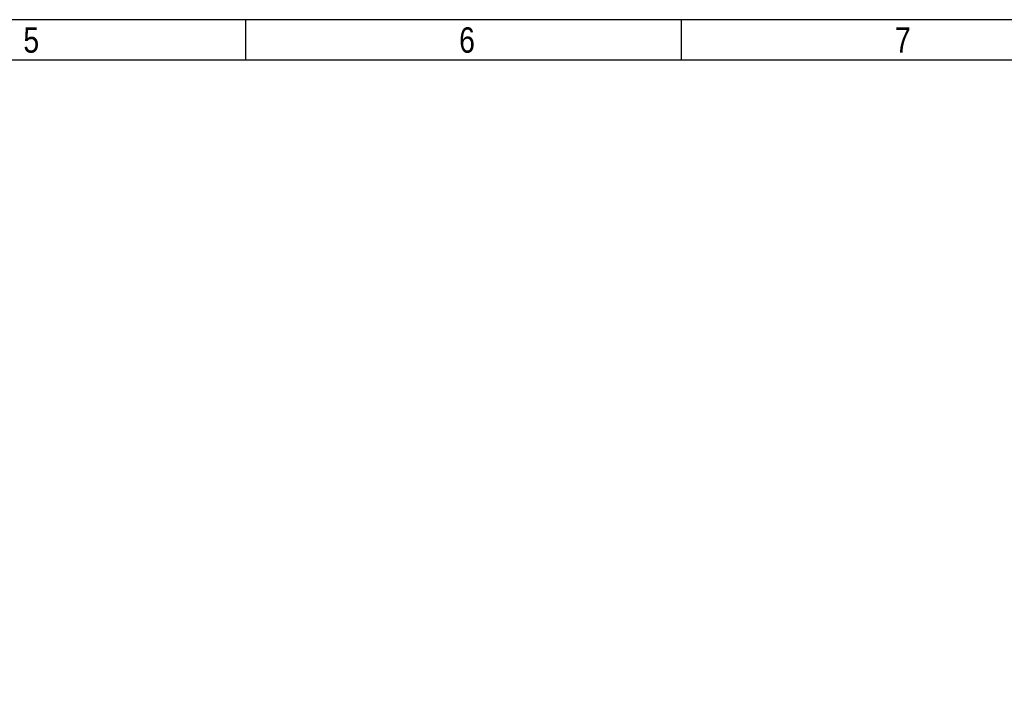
# Model space of a CAD drawing. Header units: millimetres. Extents: x 16 to 406, y 5 to 285.
# Tile 19 of 20: x 212 to 309, y 218 to 285. Entities that reach past the tile are written whole.
import ezdxf

# ---------------------------------------------------------------- set-up
doc = ezdxf.new("R2010")
doc.units = ezdxf.units.MM
doc.layers.add('10', color=7, linetype='Continuous')
doc.styles.add('SEACAD_Arial', font='arial.ttf')

msp = doc.modelspace()

# ---------------------------------------------------------------- linework, layer by layer
at = {"layer": '10', "color": 7, "linetype": 'Continuous'}
for p, q in [((234.111, 280.578), (234.111, 284.578)), ((277, 280.578), (277, 284.578)), ((405.666, 280.578), (19.666, 280.578))]:
    msp.add_line(p, q, dxfattribs=at)
msp.add_lwpolyline([(405.666, 13.577), (405.666, 284.577), (15.666, 284.577), (15.666, 13.577), (405.666, 13.577)], dxfattribs=at)

# ---------------------------------------------------------------- texts
at = {"layer": '10', "char_height": 2.5, "width": 1.52175, "attachment_point": 1, "style": 'SEACAD_Arial'}
for s, insert in [('{\\farial rounded mt|b0||i0||c0|p34;\\C7;\\H2.50000002;\\W0.8;5}', (212.222, 283.828)), ('{\\farial rounded mt|b0||i0||c0|p34;\\C7;\\H2.50000002;\\W0.8;6}', (255.11, 283.828)), ('{\\farial rounded mt|b0||i0||c0|p34;\\C7;\\H2.50000002;\\W0.8;7}', (297.999, 283.828))]:
    msp.add_mtext(s, dxfattribs=dict(at, insert=insert))

doc.saveas('drawing.dxf')
